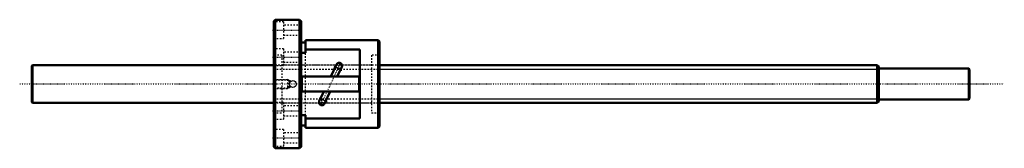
# Model space of a CAD drawing. Header units: millimetres. Extents: x -168 to 483, y -42 to 42.
import ezdxf

# ---------------------------------------------------------------- set-up
doc = ezdxf.new("R2010")
doc.units = ezdxf.units.MM
doc.linetypes.add('Center', pattern=[1.5, 0.45, -0.5, 0.05, -0.5])
doc.linetypes.add('Dashed', pattern=[2, 1, -1])
for name, color, linetype, lineweight in [('2d ConnectionPoints', 7, 'Continuous', 50), ('AM_0', 7, 'Continuous', 50), ('AM_4', 3, 'Continuous', 25), ('AM_5', 3, 'Continuous', 25), ('AM_7', 7, 'Center', 25), ('AM_9', 6, 'Dashed', 25)]:
    doc.layers.add(name, color=color, linetype=linetype, lineweight=lineweight)

# ---------------------------------------------------------------- blocks, each defined once
blk = doc.blocks.new('1_BNF_2510A_2_5RR_nut_0_in_BNF2510A_2_5RRG1_620LC5A_00__0')
at = {"layer": 'AM_0'}
for p, q in [((1, 42.5), (0, 41.5)), ((0, 41.5), (0, -41.5)), ((17, 42.5), (1, 42.5)), ((1, 42.5), (1, -42.5)), ((18, 41.5), (17, 42.5)), ((17, 42.5), (17, -42.5)), ((18, 41.5), (18, -41.5)), ((21, 27.4), (18, 27.4)), ((21, 29), (21, 20.68)), ((69, 29), (21, 29)), ((70, 28), (69, 29)), ((69, 29), (69, -29)), ((70, 28), (70, -28)), ((21, 20.68), (18, 20.68)), ((57, 22.75), (21, 22.75)), ((57, -22.75), (57, 22.75)), ((41.43, 12.99), (37.7, 5)), ((41.96, 5), (44.93, 11.36)), ((18.5, 4.2), (18.5, -4.2)), ((55.7, 5), (19.3, 5)), ((56.5, -4.2), (56.5, 4.2)), ((19.3, -5), (55.7, -5)), ((33.04, -5), (30.07, -11.36)), ((33.57, -12.99), (37.3, -5)), ((18, -20.68), (21, -20.68)), ((21, -20.68), (21, -29)), ((21, -22.75), (57, -22.75)), ((18, -27.4), (21, -27.4)), ((21, -29), (69, -29)), ((69, -29), (70, -28)), ((0, -41.5), (1, -42.5)), ((1, -42.5), (17, -42.5)), ((17, -42.5), (18, -41.5))]:
    blk.add_line(p, q, dxfattribs=at)
for centre, radius, start, end in [((43.18, 12.17), 1.93, 335, 155), ((19.3, 4.2), 0.8, 90, 180), ((55.7, 4.2), 0.8, 360, 90), ((19.3, -4.2), 0.8, 180, 270), ((55.7, -4.2), 0.8, 270, 0), ((31.82, -12.17), 1.93, 155, 335)]:
    blk.add_arc(centre, radius, start, end, dxfattribs=at)
at = {"layer": 'AM_4'}
for p, q in [((44.11, 9.61), (40.61, 11.24)), ((34.39, -11.24), (30.89, -9.61))]:
    blk.add_line(p, q, dxfattribs=at)
at = {"layer": 'AM_5', "linetype": 'Dashed'}
for p, q in [((0, 3), (9, 3)), ((10, 2.46), (9, 3)), ((9, 3), (9, -3)), ((0, -3), (9, -3)), ((10, -2.46), (9, -3))]:
    blk.add_line(p, q, dxfattribs=at)
at = {"layer": 'AM_7'}
for p, q in [((-0.9, 35.5), (18.9, 35.5)), ((-0.9, 17.75), (18.9, 17.75)), ((43.74, 13.39), (31.26, -13.39)), ((43.18, 10.15), (43.18, 14.2)), ((39.8, 11.62), (44.92, 9.23)), ((41.15, 12.17), (45.21, 12.17)), ((29.79, -12.17), (33.85, -12.17)), ((30.08, -9.23), (35.2, -11.62)), ((31.82, -14.2), (31.82, -10.15)), ((-0.9, -17.75), (18.9, -17.75)), ((-0.9, -35.5), (18.9, -35.5))]:
    blk.add_line(p, q, dxfattribs=at)
at = {"layer": 'AM_9'}
for p, q in [((6.5, 41), (0, 41)), ((6.5, 41), (6.5, 30)), ((18, 38.8), (6.5, 38.8)), ((0, 30), (6.5, 30)), ((6.5, 32.2), (18, 32.2)), ((6.5, 23.25), (0, 23.25)), ((6.5, 23.25), (6.5, 12.25)), ((18, 21.05), (6.5, 21.05)), ((21, -20.68), (21, 20.68)), ((5.4, 19), (0, 19)), ((5.4, 19), (5.4, -19)), ((6.5, 14.45), (18, 14.45)), ((70, 19), (64.6, 19)), ((64.6, 19), (64.6, -19)), ((0, 12.25), (6.5, 12.25)), ((64.6, 12.5), (5.4, 12.5)), ((0.54, 2.46), (0, 3)), ((10, 2.46), (0.54, 2.46)), ((0.54, 2.46), (0.54, -2.46)), ((11.22, 1.78), (10, 2.46)), ((10, 2.46), (10, -2.46)), ((0, -3), (0.54, -2.46)), ((0.54, -2.46), (10, -2.46)), ((10, -2.46), (11.22, -1.78)), ((6.5, -12.25), (0, -12.25)), ((5.4, -12.5), (64.6, -12.5)), ((6.5, -12.25), (6.5, -23.25)), ((0, -19), (5.4, -19)), ((18, -14.45), (6.5, -14.45)), ((64.6, -19), (70, -19)), ((0, -23.25), (6.5, -23.25)), ((6.5, -21.05), (18, -21.05)), ((6.5, -30), (0, -30)), ((6.5, -30), (6.5, -41)), ((18, -32.2), (6.5, -32.2)), ((6.5, -38.8), (18, -38.8)), ((0, -41), (6.5, -41))]:
    blk.add_line(p, q, dxfattribs=at)
for points in [[(10.35, 0), (10.47, 0.74), (10.83, 1.39), (11.39, 1.9), (12.09, 2.19), (12.84, 2.24), (13.56, 2.04), (14.17, 1.61), (14.62, 1), (14.83, 0.27), (14.8, -0.48), (14.52, -1.17), (14.03, -1.73), (13.38, -2.11), (12.63, -2.25), (11.9, -2.14), (11.24, -1.79), (10.72, -1.24), (10.42, -0.55), (10.35, 0)], [(11.22, 1.78), (11.15, 1.72), (11.09, 1.67)], [(11.09, -1.67), (11.21, -1.77), (11.22, -1.78)]]:
    blk.add_lwpolyline(points, dxfattribs=at)
for centre, radius, start, end in [((43.18, 12.17), 1.93, 155, 335), ((12.6, 0), 2.25, 164.50256, 185.24187), ((12.6, 0), 2.25, 132.16563, 138.00101), ((12.6, 0), 2.25, 221.11139, 227.83437), ((31.82, -12.17), 1.93, 335, 155)]:
    blk.add_arc(centre, radius, start, end, dxfattribs=at)
blk = doc.blocks.new('2_BNF2510A25RRG1620LC5A00_0_in_BNF2510A_2_5RRG1_620LC5A_00__0')
at = {"layer": 'AM_0'}
for p, q in [((-159.5, 12.5), (-160, 12)), ((-160, 12), (-160, -12)), ((0, 12.5), (-159.5, 12.5)), ((-159.5, 12.5), (-159.5, -12.5)), ((399, 12.5), (70, 12.5)), ((400, 11.5), (399, 12.5)), ((399, 12.5), (399, -12.5)), ((400, 11.5), (400, -11.5)), ((459.5, 10.15), (400, 10.15)), ((460, 9.65), (459.5, 10.15)), ((459.5, 10.15), (459.5, -10.15)), ((460, 9.65), (460, -9.65)), ((-160, -12), (-159.5, -12.5)), ((-159.5, -12.5), (0, -12.5)), ((70, -12.5), (399, -12.5)), ((399, -12.5), (400, -11.5)), ((400, -10.15), (459.5, -10.15)), ((459.5, -10.15), (460, -9.65))]:
    blk.add_line(p, q, dxfattribs=at)
at = {"layer": 'AM_5', "linetype": 'Dashed'}
for p, q in [((0, 9.75), (70, 9.75)), ((0, -9.75), (70, -9.75))]:
    blk.add_line(p, q, dxfattribs=at)
at = {"layer": 'AM_5'}
for p, q in [((70, 9.75), (400, 9.75)), ((70, -9.75), (400, -9.75))]:
    blk.add_line(p, q, dxfattribs=at)
at = {"layer": 'AM_7'}
blk.add_line((-168, 0), (483, 0), dxfattribs=at)
at = {"layer": 'AM_9'}
for p, q in [((70, 12.5), (0, 12.5)), ((0, -12.5), (70, -12.5))]:
    blk.add_line(p, q, dxfattribs=at)

msp = doc.modelspace()

# ---------------------------------------------------------------- linework, layer by layer
at = {"layer": '2d ConnectionPoints'}
msp.add_point((0, 0), dxfattribs=at)
msp.add_point((0, 0), dxfattribs=at)

# ---------------------------------------------------------------- block references
for name in ['1_BNF_2510A_2_5RR_nut_0_in_BNF2510A_2_5RRG1_620LC5A_00__0', '2_BNF2510A25RRG1620LC5A00_0_in_BNF2510A_2_5RRG1_620LC5A_00__0']:
    msp.add_blockref(name, (0, 0))

doc.saveas('drawing.dxf')
